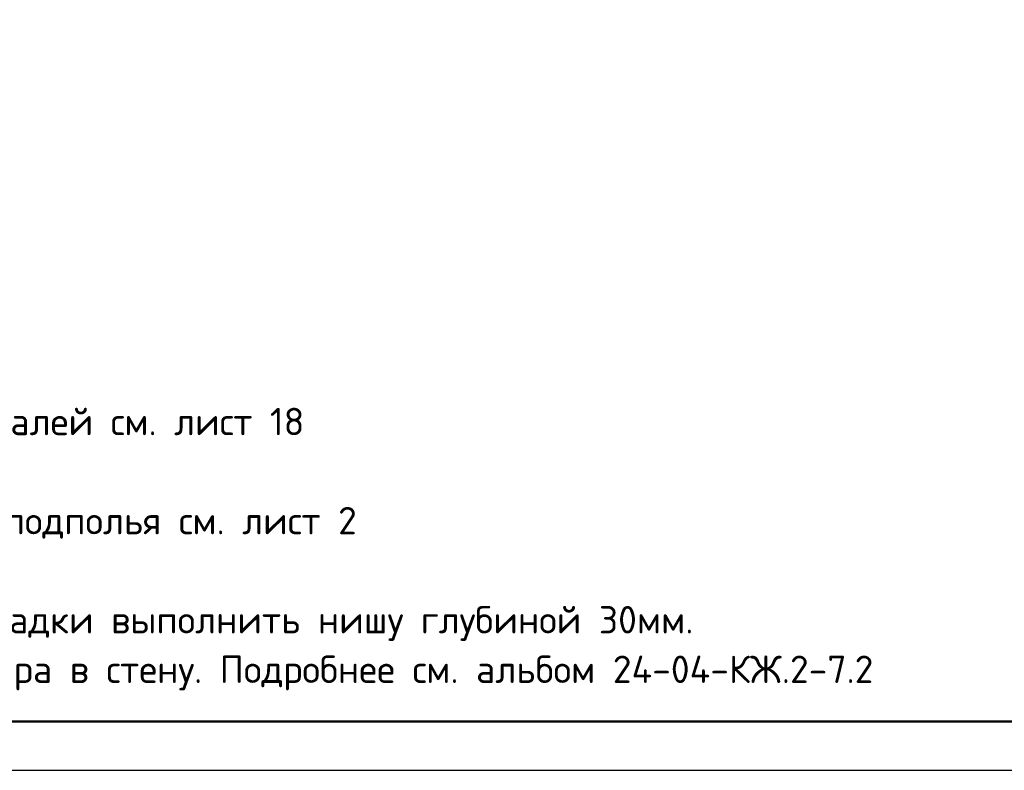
# Model space of a CAD drawing. Header units: millimetres. Extents: x 0 to 50400, y 0 to 35640.
# Tile 4 of 19: x 13155 to 25213, y 0 to 9200. Entities that reach past the tile are written whole.
import ezdxf

# ---------------------------------------------------------------- set-up
doc = ezdxf.new("R2010")
doc.units = ezdxf.units.MM
doc.layers.add('Standard', color=7, linetype='Continuous', lineweight=25)

msp = doc.modelspace()

# ---------------------------------------------------------------- linework, layer by layer
at = {"layer": 'Standard', "color": 7, "linetype": 'Continuous', "lineweight": 25, "transparency": 33554687}
msp.add_lwpolyline([(0, 0), (50400, 0), (50400, 35640), (0, 35640), (0, 0)], close=True, dxfattribs=at)
at = {"layer": 'Standard', "color": 7, "linetype": 'Continuous', "lineweight": 50, "transparency": 33554687}
msp.add_lwpolyline([(2400, 35040), (49800, 35040), (49800, 600), (2400, 600), (2400, 35040)], close=True, dxfattribs=at)

# ---------------------------------------------------------------- texts
at = {"layer": 'Standard', "color": 7, "linetype": 'Continuous', "lineweight": 13, "transparency": 33554687, "insert": (3634, 4443), "char_height": 336, "width": 20485.08, "attachment_point": 1, "line_spacing_factor": 1.084337}
msp.add_mtext('\\A1;{\\fISOCPEUR|i0|b0;\\H335.999994;\\W1.000000;\\C7;1. Спецификацию элементов, ведомость деталей см. лист 18}\\P{\\fISOCPEUR|i0|b0;\\H335.999994;\\W1.000000;\\C7;Ведомость расхода стали см. лист 1.1}\\P{\\fISOCPEUR|i0|b0;\\H335.999994;\\W1.000000;\\C7;2. Опалубочный план конструкции стен техподполья см. лист 2}\\P{\\fISOCPEUR|i0|b0;\\H335.999994;\\W1.000000;\\C7;3. Сечения замаркированы см. листы 3...7}\\P{\\fISOCPEUR|i0|b0;\\H335.999994;\\W1.000000;\\C7;4. По длине примыкания лестничной площадки выполнить нишу глубиной 30мм. }\\P{\\fISOCPEUR|i0|b0;\\H335.999994;\\W1.000000;\\C7;Арматуру лестницы установить на хим.анкера в стену. Подробнее см. альбом 24-04-КЖ.2-7.2}\\P', dxfattribs=at)

doc.saveas('drawing.dxf')
